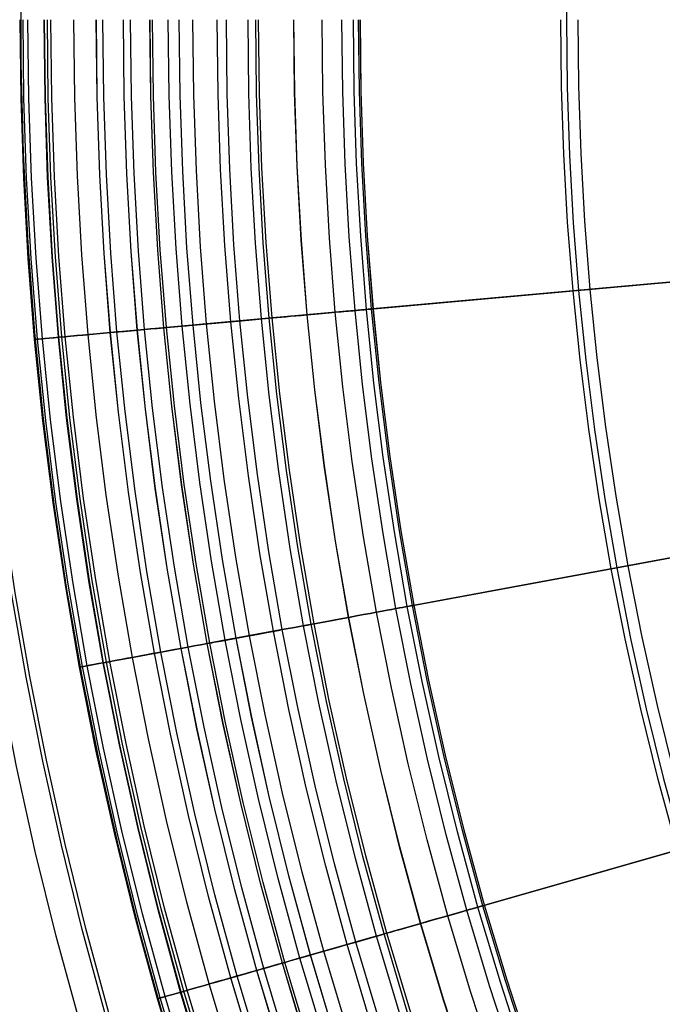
# Model space of a CAD drawing. Header units: millimetres. Extents: x -14 to 488, y -50 to 50.
# Tile 170 of 256: x 352.59 to 356.74, y -6.68 to -0.32. Entities that reach past the tile are written whole.
import ezdxf

# ---------------------------------------------------------------- set-up
doc = ezdxf.new("R2010")
doc.units = ezdxf.units.MM
doc.header["$MEASUREMENT"] = 0
doc.layers.add('Default', color=7, linetype='Continuous')

msp = doc.modelspace()

# ---------------------------------------------------------------- linework, layer by layer
at = {"layer": 'Default'}
for points in [[(352.5985, -0.0179), (352.5983, -0.5988), (352.6128, -1.1796), (352.6419, -1.7597), (352.6857, -2.339), (352.7415, -2.8939), (352.8107, -3.4473), (352.8934, -3.9988), (352.9894, -4.5482), (353.0986, -5.0951), (353.2211, -5.6391), (353.3567, -6.1801), (353.5054, -6.7176), (353.6576, -7.2212), (353.8213, -7.7211), (353.9964, -8.2172), (354.1827, -8.7091), (354.3803, -9.1967), (354.5889, -9.6796), (354.8085, -10.1576), (355.0391, -10.6304)], [(352.5985, -0.0179), (352.5983, -0.5988), (352.6128, -1.1796), (352.6419, -1.7597), (352.6857, -2.339), (352.7415, -2.8939), (352.8107, -3.4473), (352.8934, -3.9988), (352.9894, -4.5482), (353.0986, -5.0951), (353.2211, -5.6391), (353.3567, -6.1801), (353.5054, -6.7176), (353.6576, -7.2212), (353.8213, -7.7211), (353.9964, -8.2172), (354.1827, -8.7091), (354.3803, -9.1967), (354.5889, -9.6796), (354.8085, -10.1576), (355.0391, -10.6304)], [(354.179, -10.0568), (353.9421, -9.5182), (353.7198, -8.9765), (353.5121, -8.4323), (353.319, -7.8861), (353.1403, -7.3384), (352.9761, -6.7899), (352.8261, -6.2409), (352.6904, -5.6922), (352.5686, -5.1441), (352.4607, -4.5971), (352.3664, -4.0518), (352.2855, -3.5085), (352.2178, -2.9677), (352.163, -2.4299), (352.1209, -1.8954), (352.0913, -1.3647), (352.0737, -0.838), (352.0679, -0.3158)], [(354.5868, -10.5158), (354.3372, -9.9848), (354.1021, -9.4502), (353.8815, -8.9126), (353.6753, -8.3723), (353.4836, -7.8302), (353.3062, -7.2865), (353.1432, -6.742), (352.9944, -6.1972), (352.8596, -5.6525), (352.7387, -5.1084), (352.6316, -4.5655), (352.538, -4.0242), (352.4577, -3.4849), (352.3905, -2.9481), (352.3361, -2.4143), (352.2944, -1.8838), (352.2649, -1.3569), (352.2474, -0.8341), (352.2417, -0.3158)], [(354.5868, -10.5158), (354.3372, -9.9848), (354.1021, -9.4502), (353.8815, -8.9126), (353.6753, -8.3723), (353.4836, -7.8302), (353.3062, -7.2865), (353.1432, -6.742), (352.9944, -6.1972), (352.8596, -5.6525), (352.7387, -5.1084), (352.6316, -4.5655), (352.538, -4.0242), (352.4577, -3.4849), (352.3905, -2.9481), (352.3361, -2.4143), (352.2944, -1.8838), (352.2649, -1.3569), (352.2474, -0.8341), (352.2417, -0.3158)], [(354.6086, -10.5052), (354.3593, -9.9748), (354.1244, -9.4408), (353.904, -8.9036), (353.698, -8.364), (353.5065, -7.8224), (353.3293, -7.2793), (353.1665, -6.7354), (353.0178, -6.1911), (352.8831, -5.6469), (352.7624, -5.1034), (352.6554, -4.5611), (352.5619, -4.0203), (352.4817, -3.4816), (352.4145, -2.9454), (352.3602, -2.4121), (352.3185, -1.8821), (352.2891, -1.3559), (352.2716, -0.8336), (352.2659, -0.3158)], [(354.9031, -10.3622), (354.6573, -9.8393), (354.4257, -9.3127), (354.2084, -8.7831), (354.0053, -8.251), (353.8165, -7.717), (353.6418, -7.1816), (353.4812, -6.6453), (353.3346, -6.1086), (353.2019, -5.5721), (353.0828, -5.0363), (352.9773, -4.5015), (352.8851, -3.9683), (352.8061, -3.4372), (352.7399, -2.9085), (352.6863, -2.3827), (352.6452, -1.8602), (352.6162, -1.3413), (352.599, -0.8263), (352.5933, -0.3158)], [(354.9038, -10.3619), (354.658, -9.839), (354.4264, -9.3124), (354.2091, -8.7829), (354.006, -8.2508), (353.8172, -7.7168), (353.6425, -7.1814), (353.482, -6.6451), (353.3354, -6.1084), (353.2026, -5.5719), (353.0836, -5.0361), (352.9781, -4.5014), (352.8859, -3.9682), (352.8068, -3.4371), (352.7406, -2.9084), (352.6871, -2.3826), (352.6459, -1.8601), (352.6169, -1.3412), (352.5997, -0.8263), (352.594, -0.3158)], [(354.904, -10.3618), (354.6582, -9.8389), (354.4266, -9.3123), (354.2093, -8.7828), (354.0063, -8.2507), (353.8174, -7.7167), (353.6428, -7.1813), (353.4822, -6.645), (353.3356, -6.1084), (353.2029, -5.5719), (353.0838, -5.036), (352.9783, -4.5013), (352.8861, -3.9682), (352.8071, -3.4371), (352.7409, -2.9084), (352.6873, -2.3826), (352.6462, -1.8601), (352.6172, -1.3412), (352.6, -0.8263), (352.5943, -0.3158)], [(354.905, -10.3613), (354.6592, -9.8384), (354.4276, -9.3119), (354.2103, -8.7824), (354.0073, -8.2503), (353.8185, -7.7163), (353.6438, -7.181), (353.4833, -6.6447), (353.3367, -6.1081), (353.2039, -5.5716), (353.0849, -5.0358), (352.9794, -4.5011), (352.8872, -3.968), (352.8081, -3.4369), (352.742, -2.9083), (352.6884, -2.3825), (352.6473, -1.86), (352.6183, -1.3412), (352.6011, -0.8263), (352.5954, -0.3158)], [(354.905, -10.3613), (354.6592, -9.8384), (354.4276, -9.3119), (354.2103, -8.7824), (354.0073, -8.2503), (353.8185, -7.7163), (353.6438, -7.181), (353.4833, -6.6447), (353.3367, -6.1081), (353.2039, -5.5716), (353.0849, -5.0358), (352.9794, -4.5011), (352.8872, -3.968), (352.8081, -3.4369), (352.742, -2.9083), (352.6884, -2.3825), (352.6473, -1.86), (352.6183, -1.3412), (352.6011, -0.8263), (352.5954, -0.3158)], [(354.9196, -10.3542), (354.6739, -9.8317), (354.4425, -9.3056), (354.2254, -8.7764), (354.0225, -8.2447), (353.8338, -7.7111), (353.6593, -7.1761), (353.4988, -6.6403), (353.3523, -6.104), (353.2197, -5.5679), (353.1007, -5.0325), (352.9953, -4.4982), (352.9032, -3.9654), (352.8242, -3.4347), (352.758, -2.9065), (352.7046, -2.3811), (352.6634, -1.8589), (352.6344, -1.3404), (352.6172, -0.8259), (352.6116, -0.3158)], [(354.9485, -10.3402), (354.7032, -9.8184), (354.4721, -9.293), (354.2553, -8.7646), (354.0526, -8.2337), (353.8642, -7.7008), (353.6899, -7.1665), (353.5297, -6.6314), (353.3834, -6.0959), (353.251, -5.5606), (353.1322, -5.0259), (353.0269, -4.4923), (352.9349, -3.9603), (352.856, -3.4304), (352.79, -2.9028), (352.7365, -2.3782), (352.6955, -1.8568), (352.6665, -1.339), (352.6493, -0.8252), (352.6437, -0.3158)], [(355.0423, -10.2946), (354.7982, -9.7752), (354.5681, -9.2522), (354.3523, -8.7262), (354.1506, -8.1977), (353.963, -7.6672), (353.7895, -7.1354), (353.63, -6.6027), (353.4844, -6.0697), (353.3525, -5.5368), (353.2343, -5.0045), (353.1295, -4.4733), (353.0379, -3.9438), (352.9594, -3.4162), (352.8936, -2.8911), (352.8405, -2.3688), (352.7996, -1.8498), (352.7708, -1.3344), (352.7537, -0.8229), (352.748, -0.3158)], [(355.045, -10.2933), (354.8009, -9.774), (354.5709, -9.251), (354.3551, -8.7251), (354.1534, -8.1966), (353.9659, -7.6663), (353.7924, -7.1345), (353.6329, -6.6019), (353.4873, -6.0689), (353.3555, -5.5361), (353.2372, -5.0039), (353.1324, -4.4728), (353.0409, -3.9433), (352.9624, -3.4158), (352.8966, -2.8907), (352.8435, -2.3685), (352.8026, -1.8496), (352.7738, -1.3342), (352.7567, -0.8228), (352.7511, -0.3158)], [(355.0452, -10.2932), (354.8011, -9.7739), (354.5711, -9.2509), (354.3553, -8.725), (354.1536, -8.1966), (353.9661, -7.6662), (353.7926, -7.1344), (353.6331, -6.6018), (353.4875, -6.0688), (353.3557, -5.536), (353.2375, -5.0038), (353.1327, -4.4728), (353.0411, -3.9433), (352.9626, -3.4158), (352.8968, -2.8907), (352.8437, -2.3685), (352.8028, -1.8496), (352.774, -1.3342), (352.7569, -0.8228), (352.7513, -0.3158)], [(355.0612, -10.2855), (354.8172, -9.7665), (354.5874, -9.244), (354.3718, -8.7184), (354.1703, -8.1904), (353.9829, -7.6605), (353.8095, -7.1291), (353.6502, -6.5969), (353.5047, -6.0644), (353.373, -5.532), (353.2548, -5.0002), (353.1501, -4.4695), (353.0586, -3.9404), (352.9802, -3.4134), (352.9145, -2.8887), (352.8614, -2.3669), (352.8205, -1.8484), (352.7917, -1.3334), (352.7746, -0.8224), (352.769, -0.3158)], [(355.0816, -10.2755), (354.8379, -9.7571), (354.6084, -9.2351), (354.3929, -8.7101), (354.1916, -8.1826), (354.0044, -7.6532), (353.8312, -7.1224), (353.672, -6.5907), (353.5267, -6.0587), (353.3951, -5.5268), (353.2771, -4.9955), (353.1725, -4.4654), (353.0811, -3.9368), (353.0027, -3.4103), (352.9371, -2.8861), (352.884, -2.3649), (352.8432, -1.8468), (352.8144, -1.3324), (352.7974, -0.8219), (352.7918, -0.3158)], [(355.2153, -10.2107), (354.9732, -9.6956), (354.7451, -9.177), (354.5311, -8.6554), (354.3311, -8.1313), (354.1451, -7.6054), (353.973, -7.078), (353.8149, -6.5498), (353.6705, -6.0212), (353.5397, -5.4928), (353.4225, -4.965), (353.3186, -4.4384), (353.2278, -3.9132), (353.1499, -3.3901), (353.0847, -2.8694), (353.032, -2.3515), (352.9914, -1.8369), (352.9629, -1.3258), (352.9459, -0.8186), (352.9403, -0.3158)], [(355.3452, -10.1476), (355.1047, -9.6358), (354.878, -9.1205), (354.6654, -8.6022), (354.4666, -8.0815), (354.2818, -7.5589), (354.1109, -7.0349), (353.9537, -6.5101), (353.8103, -5.9849), (353.6804, -5.4598), (353.5639, -4.9354), (353.4606, -4.4121), (353.3704, -3.8903), (353.293, -3.3705), (353.2282, -2.8531), (353.1758, -2.3385), (353.1356, -1.8272), (353.1071, -1.3193), (353.0903, -0.8154), (353.0848, -0.3158)], [(355.3459, -10.1473), (355.1053, -9.6355), (354.8787, -9.1202), (354.666, -8.6019), (354.4673, -8.0812), (354.2825, -7.5587), (354.1116, -7.0347), (353.9545, -6.5099), (353.811, -5.9847), (353.6811, -5.4596), (353.5646, -4.9352), (353.4613, -4.4119), (353.3711, -3.8902), (353.2937, -3.3704), (353.229, -2.853), (353.1766, -2.3385), (353.1363, -1.8271), (353.1079, -1.3193), (353.0911, -0.8154), (353.0855, -0.3158)], [(355.3838, -10.1289), (355.1437, -9.6181), (354.9175, -9.1037), (354.7052, -8.5864), (354.5068, -8.0667), (354.3224, -7.5451), (354.1518, -7.0221), (353.9949, -6.4983), (353.8517, -5.9741), (353.7221, -5.45), (353.6058, -4.9266), (353.5027, -4.4043), (353.4127, -3.8835), (353.3354, -3.3647), (353.2708, -2.8483), (353.2185, -2.3347), (353.1783, -1.8243), (353.15, -1.3174), (353.1332, -0.8145), (353.1276, -0.3158)], [(355.5027, -10.0711), (355.264, -9.5633), (355.0392, -9.052), (354.8281, -8.5378), (354.631, -8.0211), (354.4476, -7.5026), (354.278, -6.9826), (354.1221, -6.4619), (353.9797, -5.9408), (353.8508, -5.4198), (353.7352, -4.8995), (353.6328, -4.3802), (353.5432, -3.8625), (353.4665, -3.3467), (353.4022, -2.8334), (353.3502, -2.3228), (353.3103, -1.8154), (353.2821, -1.3115), (353.2654, -0.8115), (353.2599, -0.3158)], [(355.5035, -10.0707), (355.2648, -9.563), (355.04, -9.0517), (354.8289, -8.5375), (354.6318, -8.0208), (354.4484, -7.5023), (354.2788, -6.9824), (354.1229, -6.4616), (353.9806, -5.9406), (353.8517, -5.4196), (353.7361, -4.8993), (353.6336, -4.3801), (353.5441, -3.8624), (353.4673, -3.3466), (353.403, -2.8333), (353.3511, -2.3227), (353.3111, -1.8154), (353.2829, -1.3115), (353.2662, -0.8115), (353.2607, -0.3158)], [(355.7971, -10.5532), (355.5452, -10.0505), (355.307, -9.5438), (355.0826, -9.0336), (354.872, -8.5204), (354.6753, -8.0048), (354.4923, -7.4874), (354.323, -6.9686), (354.1675, -6.4489), (354.0254, -5.9289), (353.8968, -5.409), (353.7814, -4.8898), (353.6792, -4.3716), (353.5898, -3.855), (353.5132, -3.3403), (353.4491, -2.8281), (353.3972, -2.3186), (353.3573, -1.8122), (353.3292, -1.3094), (353.3125, -0.8105), (353.3071, -0.3158)], [(355.9079, -10.4959), (355.6574, -9.996), (355.4205, -9.4921), (355.1974, -8.9848), (354.988, -8.4745), (354.7923, -7.9618), (354.6104, -7.4472), (354.4421, -6.9313), (354.2874, -6.4146), (354.1461, -5.8975), (354.0182, -5.3805), (353.9035, -4.8642), (353.8018, -4.3489), (353.713, -3.8352), (353.6368, -3.3234), (353.573, -2.814), (353.5214, -2.3074), (353.4818, -1.8039), (353.4538, -1.3039), (353.4372, -0.8077), (353.4318, -0.3158)], [(355.9085, -10.4956), (355.658, -9.9957), (355.4211, -9.4919), (355.198, -8.9845), (354.9886, -8.4742), (354.793, -7.9616), (354.611, -7.447), (354.4427, -6.9311), (354.288, -6.4144), (354.1467, -5.8973), (354.0188, -5.3804), (353.9041, -4.8641), (353.8025, -4.3488), (353.7136, -3.8351), (353.6374, -3.3233), (353.5737, -2.8139), (353.5221, -2.3073), (353.4824, -1.8038), (353.4545, -1.3038), (353.4379, -0.8077), (353.4324, -0.3158)], [(355.9231, -10.488), (355.6728, -9.9885), (355.4361, -9.485), (355.2132, -8.9781), (355.0039, -8.4682), (354.8084, -7.9559), (354.6266, -7.4417), (354.4584, -6.9262), (354.3038, -6.4099), (354.1627, -5.8932), (354.0349, -5.3766), (353.9202, -4.8607), (353.8186, -4.3458), (353.7299, -3.8325), (353.6537, -3.3211), (353.59, -2.8121), (353.5385, -2.3058), (353.4989, -1.8027), (353.4709, -1.3031), (353.4543, -0.8074), (353.4489, -0.3158)], [(356.0134, -10.4414), (355.7642, -9.9442), (355.5287, -9.443), (355.3067, -8.9383), (355.0984, -8.4308), (354.9038, -7.9208), (354.7228, -7.409), (354.5554, -6.8959), (354.4015, -6.3819), (354.261, -5.8676), (354.1338, -5.3534), (354.0197, -4.8398), (353.9186, -4.3273), (353.8302, -3.8163), (353.7545, -3.3073), (353.691, -2.8006), (353.6397, -2.2967), (353.6003, -1.7959), (353.5725, -1.2986), (353.556, -0.8051), (353.5505, -0.3158)], [(356.0764, -10.4088), (355.828, -9.9132), (355.5932, -9.4136), (355.3719, -8.9106), (355.1643, -8.4047), (354.9703, -7.8964), (354.7899, -7.3862), (354.6231, -6.8747), (354.4697, -6.3624), (354.3296, -5.8497), (354.2028, -5.3372), (354.0891, -4.8253), (353.9883, -4.3144), (353.9002, -3.8051), (353.8247, -3.2977), (353.7614, -2.7926), (353.7103, -2.2903), (353.671, -1.7911), (353.6433, -1.2954), (353.6268, -0.8035), (353.6214, -0.3158)], [(356.0766, -10.4087), (355.8282, -9.9131), (355.5934, -9.4135), (355.3721, -8.9105), (355.1645, -8.4046), (354.9706, -7.8963), (354.7902, -7.3861), (354.6233, -6.8747), (354.4699, -6.3623), (354.3299, -5.8497), (354.203, -5.3371), (354.0893, -4.8252), (353.9885, -4.3144), (353.9004, -3.805), (353.8249, -3.2977), (353.7617, -2.7926), (353.7105, -2.2903), (353.6712, -1.7911), (353.6435, -1.2954), (353.6271, -0.8035), (353.6217, -0.3158)], [(356.1549, -10.3682), (355.9075, -9.8746), (355.6736, -9.377), (355.4533, -8.876), (355.2465, -8.3721), (355.0533, -7.8659), (354.8736, -7.3578), (354.7074, -6.8483), (354.5546, -6.3381), (354.4152, -5.8275), (354.2889, -5.317), (354.1756, -4.8071), (354.0752, -4.2983), (353.9875, -3.791), (353.9122, -3.2857), (353.8493, -2.7827), (353.7983, -2.2824), (353.7592, -1.7852), (353.7316, -1.2915), (353.7152, -0.8016), (353.7098, -0.3158)], [(356.2946, -10.296), (356.049, -9.8059), (355.8168, -9.3119), (355.5981, -8.8145), (355.3928, -8.3142), (355.201, -7.8116), (355.0226, -7.3072), (354.8576, -6.8014), (354.7059, -6.2948), (354.5674, -5.7878), (354.442, -5.281), (354.3296, -4.7748), (354.2299, -4.2697), (354.1428, -3.7661), (354.0681, -3.2643), (354.0056, -2.7649), (353.955, -2.2682), (353.9162, -1.7746), (353.8887, -1.2845), (353.8725, -0.7981), (353.8671, -0.3158)], [(356.2946, -10.296), (356.049, -9.8059), (355.8168, -9.3119), (355.5981, -8.8145), (355.3928, -8.3142), (355.201, -7.8116), (355.0226, -7.3072), (354.8576, -6.8014), (354.7059, -6.2948), (354.5674, -5.7878), (354.442, -5.281), (354.3296, -4.7748), (354.2299, -4.2697), (354.1428, -3.7661), (354.0681, -3.2643), (354.0056, -2.7649), (353.955, -2.2682), (353.9161, -1.7746), (353.8887, -1.2845), (353.8725, -0.7981), (353.8671, -0.3158)], [(356.3465, -10.2692), (356.1015, -9.7804), (355.8699, -9.2877), (355.6518, -8.7917), (355.447, -8.2928), (355.2557, -7.7915), (355.0778, -7.2884), (354.9133, -6.784), (354.762, -6.2787), (354.6239, -5.7731), (354.4988, -5.2677), (354.3867, -4.7629), (354.2873, -4.2591), (354.2004, -3.7568), (354.1259, -3.2564), (354.0636, -2.7584), (354.0131, -2.263), (353.9744, -1.7707), (353.947, -1.2819), (353.9308, -0.7968), (353.9255, -0.3158)], [(356.4709, -10.2048), (356.2275, -9.7192), (355.9975, -9.2297), (355.7807, -8.7369), (355.5773, -8.2412), (355.3872, -7.7432), (355.2105, -7.2433), (355.047, -6.7422), (354.8967, -6.2402), (354.7595, -5.7379), (354.6352, -5.2357), (354.5238, -4.7341), (354.425, -4.2336), (354.3387, -3.7346), (354.2647, -3.2374), (354.2028, -2.7426), (354.1527, -2.2504), (354.1141, -1.7613), (354.087, -1.2756), (354.0709, -0.7937), (354.0656, -0.3158)], [(356.5154, -10.1818), (356.2726, -9.6973), (356.0431, -9.209), (355.8268, -8.7173), (355.6239, -8.2227), (355.4343, -7.7259), (355.2579, -7.2272), (355.0948, -6.7272), (354.9449, -6.2264), (354.808, -5.7252), (354.684, -5.2242), (354.5728, -4.7238), (354.4743, -4.2245), (354.3882, -3.7266), (354.3144, -3.2306), (354.2526, -2.7369), (354.2026, -2.2459), (354.1641, -1.758), (354.137, -1.2734), (354.121, -0.7926), (354.1157, -0.3158)], [(356.5319, -10.1733), (356.2893, -9.6892), (356.06, -9.2013), (355.8439, -8.71), (355.6411, -8.2159), (355.4517, -7.7195), (355.2755, -7.2212), (355.1125, -6.7217), (354.9627, -6.2213), (354.8259, -5.7206), (354.702, -5.22), (354.591, -4.72), (354.4925, -4.2211), (354.4065, -3.7237), (354.3327, -3.2281), (354.271, -2.7348), (354.221, -2.2442), (354.1826, -1.7567), (354.1555, -1.2726), (354.1395, -0.7921), (354.1342, -0.3158)], [(356.5319, -10.1733), (356.2893, -9.6892), (356.06, -9.2013), (355.8439, -8.71), (355.6411, -8.2159), (355.4517, -7.7195), (355.2755, -7.2212), (355.1125, -6.7217), (354.9627, -6.2213), (354.8259, -5.7206), (354.702, -5.22), (354.591, -4.72), (354.4925, -4.2211), (354.4065, -3.7237), (354.3327, -3.2281), (354.271, -2.7348), (354.221, -2.2442), (354.1826, -1.7567), (354.1555, -1.2726), (354.1395, -0.7921), (354.1342, -0.3158)], [(356.7334, -10.0691), (356.4934, -9.5902), (356.2665, -9.1074), (356.0527, -8.6213), (355.8521, -8.1324), (355.6646, -7.6412), (355.4903, -7.1482), (355.329, -6.654), (355.1808, -6.1589), (355.0455, -5.6634), (354.9229, -5.1682), (354.813, -4.6735), (354.7156, -4.1798), (354.6305, -3.6876), (354.5575, -3.1973), (354.4964, -2.7093), (354.447, -2.2239), (354.409, -1.7415), (354.3822, -1.2624), (354.3663, -0.7871), (354.3611, -0.3158)], [(356.7346, -10.0685), (356.4946, -9.5896), (356.2677, -9.1069), (356.0539, -8.6208), (355.8533, -8.1319), (355.6658, -7.6408), (355.4915, -7.1478), (355.3303, -6.6536), (355.1821, -6.1585), (355.0467, -5.6631), (354.9242, -5.1679), (354.8143, -4.6732), (354.7169, -4.1796), (354.6318, -3.6874), (354.5588, -3.1971), (354.4977, -2.7091), (354.4483, -2.2237), (354.4103, -1.7414), (354.3835, -1.2624), (354.3676, -0.7871), (354.3624, -0.3158)], [(356.7346, -10.0685), (356.4946, -9.5896), (356.2677, -9.1069), (356.0539, -8.6208), (355.8533, -8.1319), (355.6658, -7.6408), (355.4915, -7.1478), (355.3303, -6.6536), (355.1821, -6.1585), (355.0467, -5.6631), (354.9242, -5.1679), (354.8143, -4.6732), (354.7169, -4.1796), (354.6318, -3.6874), (354.5588, -3.1971), (354.4977, -2.7091), (354.4483, -2.2237), (354.4103, -1.7414), (354.3835, -1.2624), (354.3676, -0.7871), (354.3624, -0.3158)], [(357.1472, -10.4553), (356.8964, -9.9848), (356.6584, -9.51), (356.4335, -9.0314), (356.2215, -8.5496), (356.0226, -8.0649), (355.8368, -7.5779), (355.664, -7.0892), (355.5041, -6.5992), (355.3572, -6.1084), (355.223, -5.6173), (355.1015, -5.1263), (354.9926, -4.6358), (354.896, -4.1464), (354.8116, -3.6585), (354.7392, -3.1724), (354.6787, -2.6886), (354.6297, -2.2074), (354.592, -1.7292), (354.5655, -1.2543), (354.5497, -0.783), (354.5445, -0.3158)], [(357.1472, -10.4553), (356.8964, -9.9848), (356.6584, -9.51), (356.4335, -9.0314), (356.2215, -8.5496), (356.0226, -8.0649), (355.8368, -7.5779), (355.664, -7.0892), (355.5041, -6.5992), (355.3572, -6.1084), (355.223, -5.6173), (355.1015, -5.1263), (354.9926, -4.6358), (354.896, -4.1464), (354.8116, -3.6585), (354.7392, -3.1724), (354.6787, -2.6886), (354.6297, -2.2074), (354.592, -1.7292), (354.5655, -1.2543), (354.5497, -0.783), (354.5445, -0.3158)], [(357.2593, -10.3937), (357.01, -9.9261), (356.7735, -9.4542), (356.5499, -8.9785), (356.3392, -8.4995), (356.1415, -8.0178), (355.9568, -7.5338), (355.7851, -7.0481), (355.6262, -6.561), (355.4801, -6.0732), (355.3468, -5.585), (355.226, -5.097), (355.1177, -4.6096), (355.0218, -4.1232), (354.9379, -3.6382), (354.866, -3.1551), (354.8058, -2.6742), (354.7571, -2.1959), (354.7196, -1.7206), (354.6932, -1.2486), (354.6776, -0.7802), (354.6724, -0.3158)], [(357.2593, -10.3937), (357.01, -9.9261), (356.7735, -9.4542), (356.5499, -8.9785), (356.3392, -8.4995), (356.1415, -8.0178), (355.9568, -7.5338), (355.7851, -7.0481), (355.6262, -6.561), (355.4801, -6.0732), (355.3468, -5.585), (355.226, -5.097), (355.1177, -4.6096), (355.0218, -4.1232), (354.9379, -3.6382), (354.866, -3.1551), (354.8058, -2.6742), (354.7571, -2.1959), (354.7196, -1.7206), (354.6932, -1.2486), (354.6776, -0.7802), (354.6724, -0.3158)], [(357.3244, -10.3579), (357.076, -9.892), (356.8403, -9.4217), (356.6175, -8.9477), (356.4076, -8.4705), (356.2106, -7.9905), (356.0266, -7.5082), (355.8554, -7.0242), (355.6971, -6.5388), (355.5516, -6.0528), (355.4187, -5.5663), (355.2984, -5.08), (355.1905, -4.5943), (355.0948, -4.1097), (355.0113, -3.6264), (354.9396, -3.145), (354.8796, -2.6658), (354.8311, -2.1892), (354.7938, -1.7156), (354.7675, -1.2453), (354.7519, -0.7785), (354.7467, -0.3158)], [(357.3244, -10.3579), (357.076, -9.892), (356.8403, -9.4217), (356.6175, -8.9477), (356.4076, -8.4705), (356.2106, -7.9905), (356.0266, -7.5082), (355.8554, -7.0242), (355.6971, -6.5388), (355.5516, -6.0528), (355.4187, -5.5663), (355.2984, -5.08), (355.1905, -4.5943), (355.0948, -4.1097), (355.0113, -3.6264), (354.9396, -3.145), (354.8796, -2.6658), (354.8311, -2.1892), (354.7938, -1.7156), (354.7675, -1.2453), (354.7519, -0.7785), (354.7467, -0.3158)], [(357.3537, -10.3418), (357.1057, -9.8766), (356.8704, -9.4071), (356.6479, -8.9339), (356.4384, -8.4574), (356.2417, -7.9782), (356.0579, -7.4967), (355.8871, -7.0134), (355.729, -6.5289), (355.5837, -6.0436), (355.451, -5.5579), (355.3309, -5.0724), (355.2232, -4.5875), (355.1277, -4.1036), (355.0442, -3.6211), (354.9727, -3.1404), (354.9128, -2.662), (354.8644, -2.1862), (354.8271, -1.7133), (354.8008, -1.2438), (354.7853, -0.7778), (354.7802, -0.3158)], [(357.3537, -10.3418), (357.1057, -9.8766), (356.8704, -9.4071), (356.6479, -8.9339), (356.4384, -8.4574), (356.2417, -7.9782), (356.0579, -7.4967), (355.8871, -7.0134), (355.729, -6.5289), (355.5837, -6.0436), (355.451, -5.5579), (355.3309, -5.0724), (355.2232, -4.5875), (355.1277, -4.1036), (355.0442, -3.6211), (354.9727, -3.1404), (354.9128, -2.662), (354.8644, -2.1862), (354.8271, -1.7133), (354.8008, -1.2438), (354.7853, -0.7778), (354.7802, -0.3158)], [(357.3635, -10.3364), (357.1155, -9.8715), (356.8804, -9.4023), (356.6581, -8.9293), (356.4486, -8.4531), (356.252, -7.9741), (356.0684, -7.4928), (355.8976, -7.0098), (355.7396, -6.5256), (355.5944, -6.0405), (355.4618, -5.5551), (355.3417, -5.0699), (355.234, -4.5852), (355.1386, -4.1016), (355.0552, -3.6193), (354.9837, -3.1389), (354.9238, -2.6608), (354.8754, -2.1852), (354.8382, -1.7126), (354.812, -1.2433), (354.7964, -0.7776), (354.7913, -0.3158)], [(357.3635, -10.3364), (357.1155, -9.8715), (356.8804, -9.4023), (356.6581, -8.9293), (356.4486, -8.4531), (356.252, -7.9741), (356.0684, -7.4928), (355.8976, -7.0098), (355.7396, -6.5256), (355.5944, -6.0405), (355.4618, -5.5551), (355.3417, -5.0699), (355.234, -4.5852), (355.1386, -4.1016), (355.0552, -3.6193), (354.9837, -3.1389), (354.9238, -2.6608), (354.8754, -2.1852), (354.8382, -1.7126), (354.812, -1.2433), (354.7964, -0.7776), (354.7913, -0.3158)], [(357.3639, -10.3362), (357.116, -9.8713), (356.8808, -9.4021), (356.6585, -8.9291), (356.449, -8.4529), (356.2525, -7.9739), (356.0688, -7.4927), (355.898, -7.0097), (355.7401, -6.5254), (355.5948, -6.0404), (355.4623, -5.555), (355.3422, -5.0698), (355.2345, -4.5851), (355.1391, -4.1015), (355.0557, -3.6193), (354.9842, -3.1389), (354.9243, -2.6607), (354.8759, -2.1852), (354.8387, -1.7126), (354.8124, -1.2432), (354.7969, -0.7775), (354.7918, -0.3158)], [(358.7433, -10.1439), (358.4989, -9.7124), (358.2665, -9.2764), (358.0459, -8.8364), (357.8375, -8.3929), (357.6411, -7.9463), (357.4567, -7.4971), (357.2845, -7.0459), (357.1244, -6.5929), (356.9762, -6.1388), (356.84, -5.684), (356.7157, -5.2288), (356.6031, -4.7738), (356.5021, -4.3193), (356.4126, -3.8658), (356.3344, -3.4136), (356.2674, -2.9631), (356.2113, -2.5147), (356.1659, -2.0688), (356.131, -1.6256), (356.1063, -1.1855), (356.0917, -0.7488), (356.0869, -0.3158)], [(356.196, -0.3158), (356.2008, -0.7464), (356.2153, -1.1806), (356.2398, -1.6183), (356.2745, -2.059), (356.3197, -2.5024), (356.3755, -2.9483), (356.4422, -3.3963), (356.5199, -3.8459), (356.6089, -4.2969), (356.7093, -4.7489), (356.8213, -5.2014), (356.9449, -5.654), (357.0804, -6.1063), (357.2277, -6.5578), (357.3869, -7.0082), (357.5582, -7.457), (357.7415, -7.9036), (357.9368, -8.3477), (358.1441, -8.7888), (358.3634, -9.2263), (358.5946, -9.6598), (358.8375, -10.0889)]]:
    msp.add_lwpolyline(points, dxfattribs=at)
at = {"layer": 'Default', "extrusion": (-0.089854, 0.995955, 0)}
msp.add_lwpolyline([(-354.5392, 167.9005), (-354.5395, 167.9027), (-354.5398, 167.9049), (-354.5401, 167.9071), (-354.5405, 167.9094), (-354.541, 167.9116), (-354.5415, 167.9139), (-354.542, 167.9161), (-354.5426, 167.9184), (-354.5433, 167.9207), (-354.5441, 167.9229), (-354.5449, 167.9252), (-354.5457, 167.9275), (-354.5466, 167.9297), (-354.5476, 167.932), (-354.5486, 167.9342), (-354.5497, 167.9364), (-354.5509, 167.9386), (-354.5521, 167.9408), (-354.5534, 167.943), (-354.5548, 167.9451), (-354.5562, 167.9472), (-354.5576, 167.9493), (-354.5591, 167.9513), (-354.5607, 167.9534), (-354.5623, 167.9553), (-354.564, 167.9573), (-354.5657, 167.9592), (-354.5675, 167.9611), (-354.5694, 167.9629), (-354.5713, 167.9646), (-354.5732, 167.9664), (-354.5752, 167.968), (-354.5772, 167.9697), (-354.5792, 167.9712), (-354.5813, 167.9727), (-354.5835, 167.9742), (-354.5856, 167.9756), (-354.5878, 167.9769), (-354.5901, 167.9782), (-354.5923, 167.9794), (-354.5946, 167.9806), (-354.5969, 167.9817), (-354.5992, 167.9827), (-354.6016, 167.9837), (-354.6039, 167.9846), (-354.6063, 167.9855), (-354.6087, 167.9862), (-354.611, 167.987), (-354.6134, 167.9876), (-354.6158, 167.9882), (-354.6182, 167.9887), (-354.6206, 167.9892), (-354.623, 167.9896), (-354.6254, 167.99), (-354.6277, 167.9903), (-354.6301, 167.9905), (-354.6324, 167.9907), (-354.6348, 167.9908), (-354.6371, 167.9909), (-354.6394, 167.9909), (-354.6416, 167.9908), (-354.6439, 167.9908), (-354.6461, 167.9906), (-354.6484, 167.9904)], dxfattribs=at)
at = {"layer": 'Default', "extrusion": (-0.087968, 0.996123, 0)}
for points in [[(-348.2429, 22.4213), (-348.2432, 22.4554), (-348.2443, 22.4899), (-348.2461, 22.5245), (-348.2487, 22.5595), (-348.252, 22.5946), (-348.2561, 22.6299), (-348.2611, 22.6654), (-348.2668, 22.7011), (-348.2734, 22.7368), (-348.2808, 22.7726), (-348.2891, 22.8085), (-348.2983, 22.8443), (-348.3083, 22.8802), (-348.3192, 22.916), (-348.331, 22.9516), (-348.3436, 22.9872), (-348.3572, 23.0226), (-348.3716, 23.0578), (-348.387, 23.0927), (-348.4032, 23.1274), (-348.4203, 23.1618), (-348.4382, 23.1958), (-348.4571, 23.2294), (-348.4768, 23.2626), (-348.4973, 23.2953), (-348.5187, 23.3275), (-348.5408, 23.3592), (-348.5638, 23.3903), (-348.5875, 23.4208), (-348.612, 23.4507), (-348.6372, 23.4799), (-348.6631, 23.5084), (-348.6897, 23.5362), (-348.717, 23.5632), (-348.7449, 23.5894), (-348.7734, 23.6148), (-348.8024, 23.6394), (-348.832, 23.6632), (-348.862, 23.6861), (-348.8926, 23.7081), (-348.9236, 23.7292), (-348.9549, 23.7493), (-348.9867, 23.7686), (-349.0187, 23.7869), (-349.0511, 23.8043), (-349.0837, 23.8207), (-349.1166, 23.8362), (-349.1496, 23.8507), (-349.1828, 23.8643), (-349.2161, 23.8769), (-349.2495, 23.8886), (-349.2829, 23.8993), (-349.3164, 23.9091), (-349.3499, 23.918), (-349.3833, 23.9259), (-349.4167, 23.933), (-349.4499, 23.9392), (-349.4831, 23.9444), (-349.516, 23.9489), (-349.5488, 23.9524), (-349.5814, 23.9552), (-349.6138, 23.9571), (-349.6459, 23.9583), (-349.6778, 23.9587), (-349.7096, 23.9583), (-349.7417, 23.9571), (-349.7741, 23.9552), (-349.8067, 23.9524), (-349.8395, 23.9489), (-349.8725, 23.9444), (-349.9056, 23.9392), (-349.9389, 23.933), (-349.9722, 23.9259), (-350.0056, 23.918), (-350.0391, 23.9091), (-350.0726, 23.8993), (-350.106, 23.8886), (-350.1394, 23.8769), (-350.1727, 23.8643), (-350.2059, 23.8507), (-350.239, 23.8362), (-350.2718, 23.8207), (-350.3044, 23.8043), (-350.3368, 23.7869), (-350.3689, 23.7686), (-350.4006, 23.7493), (-350.432, 23.7292), (-350.4629, 23.7081), (-350.4935, 23.6861), (-350.5236, 23.6632), (-350.5531, 23.6394), (-350.5822, 23.6148), (-350.6106, 23.5894), (-350.6385, 23.5632), (-350.6658, 23.5362), (-350.6924, 23.5084), (-350.7183, 23.4799), (-350.7435, 23.4507), (-350.768, 23.4208), (-350.7917, 23.3903), (-350.8147, 23.3592), (-350.8369, 23.3275), (-350.8582, 23.2953), (-350.8788, 23.2626), (-350.8984, 23.2294), (-350.9173, 23.1958), (-350.9353, 23.1618), (-350.9524, 23.1274), (-350.9686, 23.0927), (-350.9839, 23.0578), (-350.9983, 23.0226), (-351.0119, 22.9872), (-351.0246, 22.9516), (-351.0364, 22.916), (-351.0472, 22.8802), (-351.0573, 22.8443), (-351.0664, 22.8085), (-351.0747, 22.7726), (-351.0821, 22.7368), (-351.0887, 22.7011), (-351.0944, 22.6654), (-351.0994, 22.6299), (-351.1035, 22.5946), (-351.1068, 22.5595), (-351.1094, 22.5245), (-351.1112, 22.4899), (-351.1123, 22.4554), (-351.1127, 22.4213)], [(-351.1127, 22.4213), (-351.1123, 22.3872), (-351.1112, 22.3528), (-351.1094, 22.3181), (-351.1068, 22.2832), (-351.1035, 22.248), (-351.0994, 22.2127), (-351.0944, 22.1772), (-351.0887, 22.1416), (-351.0821, 22.1058), (-351.0747, 22.07), (-351.0664, 22.0342), (-351.0573, 21.9983), (-351.0472, 21.9625), (-351.0364, 21.9267), (-351.0246, 21.891), (-351.0119, 21.8554), (-350.9983, 21.82), (-350.9839, 21.7848), (-350.9686, 21.7499), (-350.9524, 21.7152), (-350.9353, 21.6809), (-350.9173, 21.6469), (-350.8984, 21.6133), (-350.8788, 21.5801), (-350.8582, 21.5474), (-350.8369, 21.5151), (-350.8147, 21.4834), (-350.7917, 21.4523), (-350.768, 21.4218), (-350.7435, 21.392), (-350.7183, 21.3628), (-350.6924, 21.3343), (-350.6658, 21.3065), (-350.6385, 21.2795), (-350.6106, 21.2532), (-350.5822, 21.2278), (-350.5531, 21.2032), (-350.5236, 21.1794), (-350.4935, 21.1566), (-350.4629, 21.1346), (-350.432, 21.1135), (-350.4006, 21.0933), (-350.3689, 21.074), (-350.3368, 21.0557), (-350.3044, 21.0383), (-350.2718, 21.0219), (-350.239, 21.0064), (-350.2059, 20.9919), (-350.1727, 20.9783), (-350.1394, 20.9657), (-350.106, 20.9541), (-350.0726, 20.9433), (-350.0391, 20.9335), (-350.0056, 20.9247), (-349.9722, 20.9167), (-349.9389, 20.9096), (-349.9056, 20.9035), (-349.8725, 20.8982), (-349.8395, 20.8938), (-349.8067, 20.8902), (-349.7741, 20.8874), (-349.7417, 20.8855), (-349.7096, 20.8844), (-349.6778, 20.884), (-349.6459, 20.8844), (-349.6138, 20.8855), (-349.5814, 20.8874), (-349.5488, 20.8902), (-349.516, 20.8938), (-349.4831, 20.8982), (-349.4499, 20.9035), (-349.4167, 20.9096), (-349.3833, 20.9167), (-349.3499, 20.9247), (-349.3164, 20.9335), (-349.2829, 20.9433), (-349.2495, 20.9541), (-349.2161, 20.9657), (-349.1828, 20.9783), (-349.1496, 20.9919), (-349.1166, 21.0064), (-349.0837, 21.0219), (-349.0511, 21.0383), (-349.0187, 21.0557), (-348.9867, 21.074), (-348.9549, 21.0933), (-348.9236, 21.1135), (-348.8926, 21.1346), (-348.862, 21.1566), (-348.832, 21.1794), (-348.8024, 21.2032), (-348.7734, 21.2278), (-348.7449, 21.2532), (-348.717, 21.2795), (-348.6897, 21.3065), (-348.6631, 21.3343), (-348.6372, 21.3628), (-348.612, 21.392), (-348.5875, 21.4218), (-348.5638, 21.4523), (-348.5408, 21.4834), (-348.5187, 21.5151), (-348.4973, 21.5474), (-348.4768, 21.5801), (-348.4571, 21.6133), (-348.4382, 21.6469), (-348.4203, 21.6809), (-348.4032, 21.7152), (-348.387, 21.7499), (-348.3716, 21.7848), (-348.3572, 21.82), (-348.3436, 21.8554), (-348.331, 21.891), (-348.3192, 21.9267), (-348.3083, 21.9625), (-348.2983, 21.9983), (-348.2891, 22.0342), (-348.2808, 22.07), (-348.2734, 22.1058), (-348.2668, 22.1416), (-348.2611, 22.1772), (-348.2561, 22.2127), (-348.252, 22.248), (-348.2487, 22.2832), (-348.2461, 22.3181), (-348.2443, 22.3528), (-348.2432, 22.3872), (-348.2429, 22.4213)]]:
    msp.add_lwpolyline(points, dxfattribs=at)
at = {"layer": 'Default', "extrusion": (-0.181963, 0.983305, 0)}
msp.add_lwpolyline([(-349.759, 167.9005), (-349.7593, 167.9027), (-349.7596, 167.9049), (-349.7599, 167.9071), (-349.7603, 167.9094), (-349.7607, 167.9116), (-349.7613, 167.9139), (-349.7618, 167.9161), (-349.7624, 167.9184), (-349.7631, 167.9207), (-349.7639, 167.9229), (-349.7646, 167.9252), (-349.7655, 167.9275), (-349.7664, 167.9297), (-349.7674, 167.932), (-349.7684, 167.9342), (-349.7695, 167.9364), (-349.7707, 167.9386), (-349.7719, 167.9408), (-349.7732, 167.943), (-349.7745, 167.9451), (-349.7759, 167.9472), (-349.7774, 167.9493), (-349.7789, 167.9513), (-349.7805, 167.9534), (-349.7821, 167.9553), (-349.7838, 167.9573), (-349.7855, 167.9592), (-349.7873, 167.9611), (-349.7892, 167.9629), (-349.791, 167.9646), (-349.793, 167.9664), (-349.795, 167.968), (-349.797, 167.9697), (-349.799, 167.9712), (-349.8011, 167.9727), (-349.8033, 167.9742), (-349.8054, 167.9756), (-349.8076, 167.9769), (-349.8099, 167.9782), (-349.8121, 167.9794), (-349.8144, 167.9806), (-349.8167, 167.9817), (-349.819, 167.9827), (-349.8214, 167.9837), (-349.8237, 167.9846), (-349.8261, 167.9855), (-349.8284, 167.9862), (-349.8308, 167.987), (-349.8332, 167.9876), (-349.8356, 167.9882), (-349.838, 167.9887), (-349.8404, 167.9892), (-349.8428, 167.9896), (-349.8451, 167.99), (-349.8475, 167.9903), (-349.8499, 167.9905), (-349.8522, 167.9907), (-349.8545, 167.9908), (-349.8569, 167.9909), (-349.8592, 167.9909), (-349.8614, 167.9908), (-349.8637, 167.9908), (-349.8659, 167.9906), (-349.8681, 167.9904)], dxfattribs=at)
at = {"layer": 'Default'}
for points in [[(356.1278, 0.1222, 167.968), (356.1229, -0.3158, 167.968)], [(358.1581, -1.889, 167.8086), (355.4695, -2.1316, 135.9018), (354.1527, -2.2504, 113.236), (353.3253, -2.3251, 93.2153), (352.6884, -2.3825, 30.9743), (352.6991, -2.3816, 30.2517), (352.7125, -2.3803, 29.9205), (352.7308, -2.3787, 29.6087), (352.7534, -2.3767, 29.3157), (352.78, -2.3743, 29.0412), (352.8102, -2.3715, 28.7845), (352.8435, -2.3685, 28.5452), (352.8795, -2.3653, 28.3228), (352.9178, -2.3618, 28.1165), (352.9582, -2.3582, 27.9256), (353.0001, -2.3544, 27.7494), (353.0432, -2.3505, 27.5871), (353.0871, -2.3466, 27.438), (353.1314, -2.3426, 27.3014), (353.1758, -2.3385, 27.1765), (353.22, -2.3346, 27.0625), (353.2638, -2.3306, 26.9585), (353.3072, -2.3267, 26.8631), (353.3502, -2.3228, 26.7753), (353.3928, -2.319, 26.694), (353.4354, -2.3151, 26.618), (353.4781, -2.3113, 26.5461), (353.5214, -2.3074, 26.4772), (353.5656, -2.3034, 26.41), (353.6114, -2.2992, 26.3433), (354.025, -2.2619, 25.7739), (354.0927, -2.2558, 25.6736), (354.158, -2.2499, 25.5725), (354.221, -2.2442, 25.4705), (354.2817, -2.2388, 25.3673), (354.3398, -2.2335, 25.2629), (354.3954, -2.2285, 25.1573), (354.4483, -2.2237, 25.0504), (354.4983, -2.2192, 24.9422), (354.5453, -2.215, 24.8329), (354.5892, -2.211, 24.7227), (354.6297, -2.2074, 24.6119), (354.6668, -2.204, 24.5007), (354.7003, -2.201, 24.3897), (354.7304, -2.1983, 24.2791), (354.7571, -2.1959, 24.1696), (354.7802, -2.1938, 24.0615), (354.8002, -2.192, 23.9552), (354.817, -2.1905, 23.8511), (354.8311, -2.1892, 23.7495), (354.8425, -2.1882, 23.6507), (354.8517, -2.1874, 23.5549), (354.8644, -2.1862, 23.3725), (354.8715, -2.1856, 23.2024), (354.8759, -2.1852, 22.75), (354.8715, -2.1856, 22.2976), (354.8644, -2.1862, 22.1275), (354.8517, -2.1874, 21.9451), (354.8425, -2.1882, 21.8493), (354.8311, -2.1892, 21.7505), (354.817, -2.1905, 21.6489), (354.8002, -2.192, 21.5448), (354.7802, -2.1938, 21.4385), (354.7571, -2.1959, 21.3304), (354.7304, -2.1983, 21.2209), (354.7003, -2.201, 21.1103), (354.6668, -2.204, 20.9993), (354.6297, -2.2074, 20.8881), (354.5892, -2.211, 20.7773), (354.5453, -2.215, 20.6671), (354.4983, -2.2192, 20.5578), (354.4483, -2.2237, 20.4496), (354.3954, -2.2285, 20.3427), (354.3398, -2.2335, 20.2371), (354.2817, -2.2388, 20.1327), (354.221, -2.2442, 20.0295), (354.158, -2.2499, 19.9275), (354.0927, -2.2558, 19.8264), (354.025, -2.2619, 19.7261), (353.6119, -2.2992, 19.1572), (353.5662, -2.3033, 19.0905), (353.5221, -2.3073, 19.0234), (353.4789, -2.3112, 18.9545), (353.4362, -2.3151, 18.8826), (353.3937, -2.3189, 18.8065), (353.3511, -2.3227, 18.7251), (353.308, -2.3266, 18.6371), (353.2646, -2.3305, 18.5415), (353.2208, -2.3345, 18.437), (353.1766, -2.3385, 18.3225), (353.1321, -2.3425, 18.197), (353.0877, -2.3465, 18.0597), (353.0437, -2.3505, 17.9098), (353.0005, -2.3544, 17.7466), (352.9586, -2.3581, 17.5693), (352.9182, -2.3618, 17.3773), (352.8798, -2.3653, 17.1698), (352.8437, -2.3685, 16.946), (352.8103, -2.3715, 16.7054), (352.7801, -2.3742, 16.4472), (352.7535, -2.3766, 16.1711), (352.7308, -2.3787, 15.8763), (352.7126, -2.3803, 15.5623), (352.6992, -2.3816, 15.2287), (352.6884, -2.3825, 14.5001), (352.7365, -2.3782, 9.9809), (352.7912, -2.3732, 8.3072), (352.8614, -2.3669, 6.9636), (352.9431, -2.3595, 5.9048), (353.032, -2.3515, 5.0834), (353.0778, -2.3474, 4.7466), (353.1242, -2.3432, 4.4491), (353.1711, -2.339, 4.1831), (353.2655, -2.3305, 3.7196), (353.3112, -2.3263, 3.5233), (353.3552, -2.3224, 3.3511), (353.3972, -2.3186, 3.2022), (353.437, -2.315, 3.0758), (353.474, -2.3116, 2.9701), (353.4914, -2.3101, 2.9244), (353.508, -2.3086, 2.8831), (353.5237, -2.3072, 2.8459), (353.5385, -2.3058, 2.8126), (353.5523, -2.3046, 2.7829), (353.5654, -2.3034, 2.7564), (353.5779, -2.3023, 2.7324), (353.5901, -2.3012, 2.7106), (353.6022, -2.3001, 2.6904), (353.6143, -2.299, 2.6714), (353.6268, -2.2979, 2.6529), (353.6397, -2.2967, 2.6346), (353.6534, -2.2955, 2.6158), (353.6682, -2.2941, 2.5964), (353.6843, -2.2927, 2.576), (353.7022, -2.2911, 2.5542), (353.7222, -2.2892, 2.5308), (353.7447, -2.2872, 2.5055), (353.7983, -2.2824, 2.4477), (353.8567, -2.2771, 2.3882), (353.9116, -2.2722, 2.3355), (353.938, -2.2698, 2.3116), (353.9637, -2.2675, 2.2891), (353.9887, -2.2652, 2.2681), (354.0131, -2.263, 2.2484), (354.0371, -2.2608, 2.2299), (354.0606, -2.2587, 2.2126), (354.084, -2.2566, 2.1963), (354.1072, -2.2545, 2.181), (354.1306, -2.2524, 2.1666), (354.1541, -2.2503, 2.1529), (354.1781, -2.2481, 2.1398), (354.2026, -2.2459, 2.1272), (354.2278, -2.2436, 2.1151), (354.2539, -2.2413, 2.1034), (354.2813, -2.2388, 2.0921), (354.3103, -2.2362, 2.0813), (354.341, -2.2334, 2.0709), (354.3739, -2.2305, 2.061), (354.4091, -2.2273, 2.0515), (354.447, -2.2239, 2.0424), (354.4878, -2.2202, 2.0338), (354.5318, -2.2162, 2.0259), (354.5792, -2.2119, 2.0187), (354.6302, -2.2073, 2.0124), (354.6851, -2.2024, 2.0073), (354.7441, -2.1971, 2.0034), (354.8075, -2.1913, 2.0009), (375.5965, -0.3158, 2)], [(358.3796, -3.5018, 167.8086), (355.7252, -3.993, 135.9018), (354.425, -4.2336, 113.236), (353.6081, -4.3848, 93.2153), (352.9794, -4.5011, 30.9743), (352.99, -4.4992, 30.2517), (353.0032, -4.4967, 29.9205), (353.0212, -4.4934, 29.6087), (353.0435, -4.4892, 29.3157), (353.0698, -4.4844, 29.0412), (353.0996, -4.4789, 28.7845), (353.1324, -4.4728, 28.5452), (353.168, -4.4662, 28.3228), (353.2059, -4.4592, 28.1165), (353.2457, -4.4518, 27.9256), (353.2871, -4.4442, 27.7494), (353.3296, -4.4363, 27.5871), (353.373, -4.4283, 27.438), (353.4167, -4.4202, 27.3014), (353.4606, -4.4121, 27.1765), (353.5042, -4.404, 27.0625), (353.5474, -4.396, 26.9585), (353.5903, -4.3881, 26.8631), (353.6328, -4.3802, 26.7753), (353.6749, -4.3724, 26.694), (353.7168, -4.3646, 26.618), (353.7591, -4.3568, 26.5461), (353.8018, -4.3489, 26.4772), (353.8455, -4.3408, 26.41), (353.8906, -4.3325, 26.3433), (354.299, -4.2569, 25.7739), (354.3658, -4.2446, 25.6736), (354.4303, -4.2326, 25.5725), (354.4925, -4.2211, 25.4705), (354.5524, -4.21, 25.3673), (354.6098, -4.1994, 25.2629), (354.6647, -4.1892, 25.1573), (354.7169, -4.1796, 25.0504), (354.7663, -4.1705, 24.9422), (354.8127, -4.1619, 24.8329), (354.856, -4.1539, 24.7227), (354.896, -4.1464, 24.6119), (354.9326, -4.1397, 24.5007), (354.9657, -4.1335, 24.3897), (354.9955, -4.128, 24.2791), (355.0218, -4.1232, 24.1696), (355.0446, -4.1189, 24.0615), (355.0643, -4.1153, 23.9552), (355.081, -4.1122, 23.8511), (355.0948, -4.1097, 23.7495), (355.1061, -4.1076, 23.6507), (355.1152, -4.1059, 23.5549), (355.1277, -4.1036, 23.3725), (355.1347, -4.1023, 23.2024), (355.1391, -4.1015, 22.75), (355.1347, -4.1023, 22.2976), (355.1277, -4.1036, 22.1275), (355.1152, -4.1059, 21.9451), (355.1061, -4.1076, 21.8493), (355.0948, -4.1097, 21.7505), (355.081, -4.1122, 21.6489), (355.0643, -4.1153, 21.5448), (355.0446, -4.1189, 21.4385), (355.0218, -4.1232, 21.3304), (354.9955, -4.128, 21.2209), (354.9657, -4.1335, 21.1103), (354.9326, -4.1397, 20.9993), (354.896, -4.1464, 20.8881), (354.856, -4.1539, 20.7773), (354.8127, -4.1619, 20.6671), (354.7663, -4.1705, 20.5578), (354.7169, -4.1796, 20.4496), (354.6647, -4.1892, 20.3427), (354.6098, -4.1994, 20.2371), (354.5524, -4.21, 20.1327), (354.4925, -4.2211, 20.0295), (354.4303, -4.2326, 19.9275), (354.3658, -4.2446, 19.8264), (354.299, -4.2569, 19.7261), (353.8911, -4.3324, 19.1572), (353.846, -4.3407, 19.0905), (353.8025, -4.3488, 19.0234), (353.7598, -4.3567, 18.9545), (353.7176, -4.3645, 18.8826), (353.6757, -4.3723, 18.8065), (353.6336, -4.3801, 18.7251), (353.5911, -4.3879, 18.6371), (353.5482, -4.3959, 18.5415), (353.505, -4.4039, 18.437), (353.4613, -4.4119, 18.3225), (353.4174, -4.4201, 18.197), (353.3736, -4.4282, 18.0597), (353.3301, -4.4362, 17.9098), (353.2875, -4.4441, 17.7466), (353.2461, -4.4518, 17.5693), (353.2062, -4.4591, 17.3773), (353.1683, -4.4662, 17.1698), (353.1327, -4.4728, 16.946), (353.0997, -4.4788, 16.7054), (353.0699, -4.4844, 16.4472), (353.0436, -4.4892, 16.1711), (353.0212, -4.4934, 15.8763), (353.0032, -4.4967, 15.5623), (352.99, -4.4992, 15.2287), (352.9794, -4.5011, 14.5001), (353.0269, -4.4923, 9.9809), (353.0808, -4.4823, 8.3072), (353.1501, -4.4695, 6.9636), (353.2308, -4.4546, 5.9048), (353.3186, -4.4384, 5.0834), (353.3638, -4.43, 4.7466), (353.4096, -4.4215, 4.4491), (353.456, -4.4129, 4.1831), (353.5491, -4.3957, 3.7196), (353.5942, -4.3873, 3.5233), (353.6377, -4.3793, 3.3511), (353.6792, -4.3716, 3.2022), (353.7184, -4.3644, 3.0758), (353.755, -4.3576, 2.9701), (353.7722, -4.3544, 2.9244), (353.7885, -4.3514, 2.8831), (353.804, -4.3485, 2.8459), (353.8186, -4.3458, 2.8126), (353.8323, -4.3433, 2.7829), (353.8452, -4.3409, 2.7564), (353.8576, -4.3386, 2.7324), (353.8696, -4.3364, 2.7106), (353.8815, -4.3342, 2.6904), (353.8935, -4.332, 2.6714), (353.9058, -4.3297, 2.6529), (353.9186, -4.3273, 2.6346), (353.9321, -4.3248, 2.6158), (353.9467, -4.3221, 2.5964), (353.9626, -4.3192, 2.576), (353.9803, -4.3159, 2.5542), (354.0001, -4.3122, 2.5308), (354.0222, -4.3081, 2.5055), (354.0752, -4.2983, 2.4477), (354.1328, -4.2877, 2.3882), (354.187, -4.2776, 2.3355), (354.2131, -4.2728, 2.3116), (354.2384, -4.2681, 2.2891), (354.2631, -4.2636, 2.2681), (354.2873, -4.2591, 2.2484), (354.3109, -4.2547, 2.2299), (354.3342, -4.2504, 2.2126), (354.3572, -4.2462, 2.1963), (354.3802, -4.2419, 2.181), (354.4032, -4.2376, 2.1666), (354.4265, -4.2333, 2.1529), (354.4501, -4.229, 2.1398), (354.4743, -4.2245, 2.1272), (354.4992, -4.2199, 2.1151), (354.525, -4.2151, 2.1034), (354.5521, -4.2101, 2.0921), (354.5806, -4.2048, 2.0813), (354.611, -4.1992, 2.0709), (354.6434, -4.1932, 2.061), (354.6782, -4.1868, 2.0515), (354.7156, -4.1798, 2.0424), (354.7559, -4.1724, 2.0338), (354.7993, -4.1643, 2.0259), (354.8461, -4.1557, 2.0187), (354.8965, -4.1463, 2.0124), (354.9507, -4.1363, 2.0073), (355.009, -4.1255, 2.0034), (355.0715, -4.114, 2.0009), (375.5965, -0.3158, 2)], [(358.7632, -5.1336, 167.8086), (356.1679, -5.8764, 135.9018), (354.8967, -6.2402, 113.236), (354.098, -6.4688, 93.2153), (353.4833, -6.6447, 30.9743), (353.4936, -6.6418, 30.2517), (353.5065, -6.638, 29.9205), (353.5241, -6.633, 29.6087), (353.546, -6.6268, 29.3157), (353.5717, -6.6194, 29.0412), (353.6008, -6.6111, 28.7845), (353.6329, -6.6019, 28.5452), (353.6677, -6.5919, 28.3228), (353.7047, -6.5813, 28.1165), (353.7436, -6.5702, 27.9256), (353.7841, -6.5586, 27.7494), (353.8257, -6.5467, 27.5871), (353.8681, -6.5346, 27.438), (353.9109, -6.5223, 27.3014), (353.9537, -6.5101, 27.1765), (353.9964, -6.4979, 27.0625), (354.0386, -6.4858, 26.9585), (354.0805, -6.4738, 26.8631), (354.1221, -6.4619, 26.7753), (354.1632, -6.4501, 26.694), (354.2043, -6.4383, 26.618), (354.2456, -6.4265, 26.5461), (354.2874, -6.4146, 26.4772), (354.33, -6.4024, 26.41), (354.3742, -6.3897, 26.3433), (354.7735, -6.2754, 25.7739), (354.8388, -6.2567, 25.6736), (354.9019, -6.2387, 25.5725), (354.9627, -6.2213, 25.4705), (355.0212, -6.2045, 25.3673), (355.0774, -6.1885, 25.2629), (355.131, -6.1731, 25.1573), (355.1821, -6.1585, 25.0504), (355.2303, -6.1447, 24.9422), (355.2757, -6.1317, 24.8329), (355.318, -6.1196, 24.7227), (355.3572, -6.1084, 24.6119), (355.3929, -6.0981, 24.5007), (355.4254, -6.0889, 24.3897), (355.4544, -6.0806, 24.2791), (355.4801, -6.0732, 24.1696), (355.5025, -6.0668, 24.0615), (355.5217, -6.0613, 23.9552), (355.538, -6.0566, 23.8511), (355.5516, -6.0528, 23.7495), (355.5626, -6.0496, 23.6507), (355.5714, -6.0471, 23.5549), (355.5837, -6.0436, 23.3725), (355.5906, -6.0416, 23.2024), (355.5948, -6.0404, 22.75), (355.5906, -6.0416, 22.2976), (355.5837, -6.0436, 22.1275), (355.5714, -6.0471, 21.9451), (355.5626, -6.0496, 21.8493), (355.5516, -6.0528, 21.7505), (355.538, -6.0566, 21.6489), (355.5217, -6.0613, 21.5448), (355.5025, -6.0668, 21.4385), (355.4801, -6.0732, 21.3304), (355.4544, -6.0806, 21.2209), (355.4254, -6.0889, 21.1103), (355.3929, -6.0981, 20.9993), (355.3572, -6.1084, 20.8881), (355.318, -6.1196, 20.7773), (355.2757, -6.1317, 20.6671), (355.2303, -6.1447, 20.5578), (355.1821, -6.1585, 20.4496), (355.131, -6.1731, 20.3427), (355.0774, -6.1885, 20.2371), (355.0212, -6.2045, 20.1327), (354.9627, -6.2213, 20.0295), (354.9019, -6.2387, 19.9275), (354.8388, -6.2567, 19.8264), (354.7735, -6.2754, 19.7261), (354.3746, -6.3896, 19.1572), (354.3306, -6.4022, 19.0905), (354.288, -6.4144, 19.0234), (354.2463, -6.4263, 18.9545), (354.2051, -6.4381, 18.8826), (354.164, -6.4499, 18.8065), (354.1229, -6.4616, 18.7251), (354.0814, -6.4735, 18.6371), (354.0394, -6.4855, 18.5415), (353.9971, -6.4976, 18.437), (353.9545, -6.5099, 18.3225), (353.9115, -6.5221, 18.197), (353.8687, -6.5344, 18.0597), (353.8262, -6.5466, 17.9098), (353.7845, -6.5585, 17.7466), (353.744, -6.5701, 17.5693), (353.705, -6.5812, 17.3773), (353.6679, -6.5919, 17.1698), (353.6331, -6.6018, 16.946), (353.6009, -6.611, 16.7054), (353.5718, -6.6194, 16.4472), (353.5461, -6.6267, 16.1711), (353.5242, -6.633, 15.8763), (353.5066, -6.638, 15.5623), (353.4936, -6.6417, 15.2287), (353.4833, -6.6447, 14.5001), (353.5297, -6.6314, 9.9809), (353.5825, -6.6163, 8.3072), (353.6502, -6.5969, 6.9636), (353.7291, -6.5744, 5.9048), (353.8149, -6.5498, 5.0834), (353.8591, -6.5371, 4.7466), (353.9039, -6.5243, 4.4491), (353.9492, -6.5114, 4.1831), (354.0403, -6.4853, 3.7196), (354.0844, -6.4727, 3.5233), (354.1269, -6.4605, 3.3511), (354.1675, -6.4489, 3.2022), (354.2058, -6.4379, 3.0758), (354.2416, -6.4277, 2.9701), (354.2584, -6.4229, 2.9244), (354.2744, -6.4183, 2.8831), (354.2895, -6.4139, 2.8459), (354.3038, -6.4099, 2.8126), (354.3172, -6.406, 2.7829), (354.3298, -6.4024, 2.7564), (354.3419, -6.399, 2.7324), (354.3537, -6.3956, 2.7106), (354.3653, -6.3923, 2.6904), (354.377, -6.3889, 2.6714), (354.389, -6.3855, 2.6529), (354.4015, -6.3819, 2.6346), (354.4147, -6.3781, 2.6158), (354.429, -6.374, 2.5964), (354.4446, -6.3696, 2.576), (354.4619, -6.3646, 2.5542), (354.4812, -6.3591, 2.5308), (354.5029, -6.3529, 2.5055), (354.5546, -6.3381, 2.4477), (354.611, -6.322, 2.3882), (354.664, -6.3068, 2.3355), (354.6895, -6.2995, 2.3116), (354.7142, -6.2924, 2.2891), (354.7384, -6.2855, 2.2681), (354.762, -6.2787, 2.2484), (354.7851, -6.2721, 2.2299), (354.8079, -6.2656, 2.2126), (354.8304, -6.2592, 2.1963), (354.8528, -6.2527, 2.181), (354.8754, -6.2463, 2.1666), (354.8981, -6.2398, 2.1529), (354.9212, -6.2332, 2.1398), (354.9449, -6.2264, 2.1272), (354.9692, -6.2194, 2.1151), (354.9944, -6.2122, 2.1034), (355.0209, -6.2046, 2.0921), (355.0488, -6.1966, 2.0813), (355.0785, -6.1881, 2.0709), (355.1102, -6.1791, 2.061), (355.1442, -6.1693, 2.0515), (355.1808, -6.1589, 2.0424), (355.2202, -6.1476, 2.0338), (355.2627, -6.1354, 2.0259), (355.3084, -6.1223, 2.0187), (355.3577, -6.1082, 2.0124), (355.4107, -6.0931, 2.0073), (355.4676, -6.0768, 2.0034), (355.5288, -6.0593, 2.0009), (375.5965, -0.3158, 2)], [(356.1229, -0.3158, 167.968), (356.1278, -0.7538, 167.968), (356.1426, -1.1915, 167.968), (356.1672, -1.6289, 167.968), (356.2016, -2.0656, 167.968), (356.2476, -2.516, 167.968), (356.3039, -2.9653, 167.968), (356.3708, -3.4131, 167.968), (356.448, -3.8593, 167.968), (356.5383, -4.3167, 167.968), (356.6395, -4.7718, 167.968), (356.7516, -5.2243, 167.968), (356.8746, -5.6741, 167.968), (357.0117, -6.1321, 167.968), (357.1601, -6.5866, 167.968), (357.3196, -7.0373, 167.968), (357.4901, -7.4839, 167.968), (357.6754, -7.9354, 167.968), (357.872, -8.382, 167.968), (358.0797, -8.8236, 167.968), (358.2984, -9.2599, 167.968), (358.5316, -9.6973, 167.968), (358.776, -10.1286, 167.968)]]:
    msp.add_polyline3d(points, dxfattribs=at)

doc.saveas('drawing.dxf')
